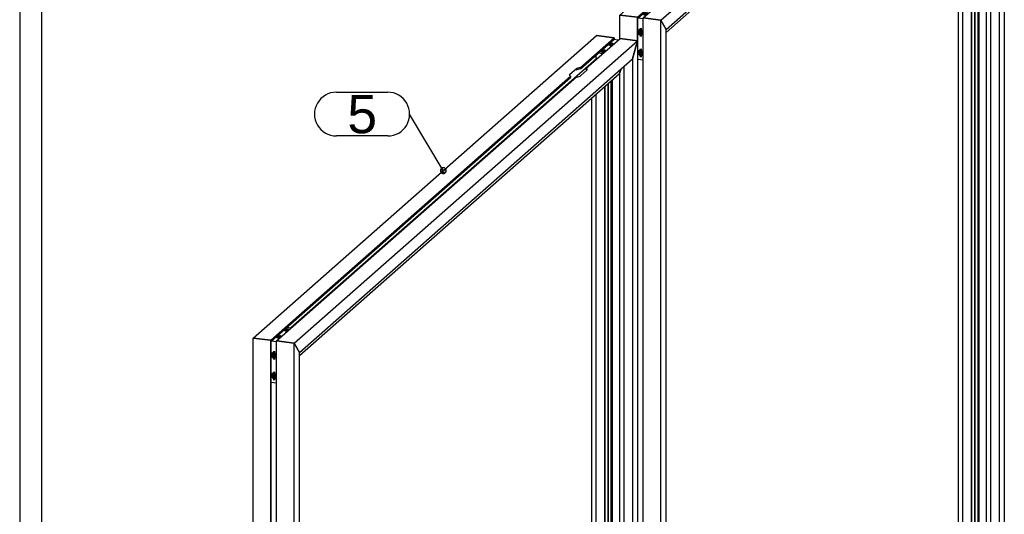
# Model space of a CAD drawing. Header units: millimetres. Extents: x 4464 to 5058, y 2900 to 3320.
# Tile 34 of 110: x 4469 to 4559, y 3221 to 3266. Entities that reach past the tile are written whole.
import ezdxf
from ezdxf.enums import TextEntityAlignment as Align

# ---------------------------------------------------------------- set-up
doc = ezdxf.new("R2010")
doc.units = ezdxf.units.MM
doc.linetypes.add('STRICHPUNKT2', pattern=[18.5, 10, -4, 0.5, -4])
doc.layers.get('0').update_dxf_attribs({"linetype": 'CONTINUOUS'})
for name, color, linetype in [('DIM49', 4, 'CONTINUOUS'), ('LE_RED', 1, 'CONTINUOUS'), ('TXT_ALL', 7, 'CONTINUOUS')]:
    doc.layers.add(name, color=color, linetype=linetype)
doc.layers.add('LE_ALL', color=7, linetype='CONTINUOUS', lineweight=50)
doc.styles.add('ARIAL', font='arial.ttf')

# ---------------------------------------------------------------- blocks, each defined once
blk = doc.blocks.new('DINA2_00002', base_point=(4470.986, 2907.141))
for p, q in [((4468.986, 3315.141), (4468.986, 2905.141)), ((4470.986, 3313.141), (4470.986, 2907.141))]:
    blk.add_line(p, q)
blk = doc.blocks.new('_ZBL0080_00001')
blk.add_blockref('DINA2_00002', (4470.986, 2907.141))
blk = doc.blocks.new('SHAPE_06227', base_point=(4507.652, 3251.966))
at = {"layer": 'DIM49', "color": 3}
for p, q in [((4497.892, 3259.128), (4502.58, 3259.128)), ((4507.652, 3251.966), (4504.58, 3257.128)), ((4502.58, 3255.128), (4497.892, 3255.128)), ((4507.911, 3252.003), (4507.394, 3252.003)), ((4507.856, 3251.803), (4507.448, 3251.803)), ((4507.763, 3252.203), (4507.542, 3252.203))]:
    blk.add_line(p, q, dxfattribs=at)
blk.add_lwpolyline([(4507.841, 3251.782), (4507.882, 3251.837), (4507.907, 3251.901), (4507.915, 3251.969), (4507.906, 3252.037), (4507.878, 3252.101), (4507.836, 3252.155), (4507.781, 3252.196), (4507.717, 3252.221), (4507.649, 3252.229), (4507.581, 3252.219), (4507.518, 3252.192), (4507.464, 3252.15), (4507.422, 3252.095), (4507.397, 3252.031), (4507.389, 3251.962), (4507.399, 3251.894), (4507.426, 3251.831), (4507.469, 3251.777), (4507.524, 3251.736), (4507.587, 3251.711), (4507.656, 3251.703), (4507.724, 3251.713), (4507.787, 3251.74)], close=True, dxfattribs=at)
for centre, start_param, end_param in [((4497.892, 3257.128), 1.570796, 4.712389), ((4502.58, 3257.128), 4.712389, 7.853982)]:
    blk.add_ellipse(centre, major_axis=(2, 0), ratio=1, start_param=start_param, end_param=end_param, dxfattribs=at)
at = {"layer": 'TXT_ALL', "style": 'ARIAL'}
blk.add_text('5', height=3.5, dxfattribs=at).set_placement((4498.892, 3257.128), align=Align.MIDDLE_LEFT)
blk = doc.blocks.new('Privacyscherm 60-37_05753', base_point=(4467.076, 3142.584))
blk.add_blockref('SHAPE_06227', (4507.652, 3251.966))
blk = doc.blocks.new('1017-1 Connector 90 M8 VERT_05757', base_point=(4523.157, 3263.563))
for p, q in [((4523.612, 3263.889), (4523.207, 3263.94)), ((4521.59, 3262.514), (4521.59, 3262.215)), ((4522.198, 3262.642), (4521.793, 3262.693)), ((4521.699, 3262.202), (4521.59, 3262.215))]:
    blk.add_line(p, q)
at = {"layer": 'LE_RED'}
for centre, start_param, end_param in [((4523.001, 3263.491), 1.209429, 3.141593), ((4523.001, 3263.491), 3.141593, 4.948428), ((4523.001, 3263.491), 0.946407, 1.209429), ((4522.294, 3262.867), 1.209429, 3.141593), ((4522.294, 3262.867), 3.141593, 4.948428), ((4522.294, 3262.867), 0.946407, 1.209429)]:
    blk.add_ellipse(centre, major_axis=(0.267, 0), ratio=0.333333, start_param=start_param, end_param=end_param, dxfattribs=at)
blk = doc.blocks.new('_05759', base_point=(4522.294, 3262.993))
at = {"layer": 'LE_ALL', "color": 1, "linetype": 'STRICHPUNKT2'}
for p, q in [((4523.001, 3263.491), (4522.736, 3263.524)), ((4523.001, 3263.491), (4522.859, 3263.366)), ((4523.001, 3263.616), (4523.001, 3263.443)), ((4523.001, 3263.491), (4523.142, 3263.615)), ((4523.001, 3263.491), (4523.141, 3263.473)), ((4522.294, 3262.867), (4522.028, 3262.9)), ((4522.294, 3262.867), (4522.152, 3262.742)), ((4522.294, 3262.993), (4522.294, 3262.82)), ((4522.294, 3262.867), (4522.435, 3262.992)), ((4522.294, 3262.867), (4522.434, 3262.849))]:
    blk.add_line(p, q, dxfattribs=at)
blk = doc.blocks.new('_05758')
blk.add_blockref('_05759', (4522.294, 3262.993))
blk = doc.blocks.new('DIN 13-M8_05761', base_point=(4522.374, 3262.796))
for centre, start_param, end_param in [((4523.001, 3263.491), 0.486259, 3.141593), ((4523.001, 3263.491), 3.141593, 5.074192), ((4522.294, 3262.867), 0.486259, 3.141593), ((4522.294, 3262.867), 3.141593, 5.074192)]:
    blk.add_ellipse(centre, major_axis=(0.227, 0), ratio=0.333333, start_param=start_param, end_param=end_param)
at = {"layer": 'LE_RED'}
for centre, start_param, end_param in [((4523.001, 3263.491), 1.209429, 3.141593), ((4523.001, 3263.491), 3.141593, 4.948428), ((4523.001, 3263.491), 0.946407, 1.209429), ((4522.294, 3262.867), 1.209429, 3.141593), ((4522.294, 3262.867), 3.141593, 4.948428), ((4522.294, 3262.867), 0.946407, 1.209429)]:
    blk.add_ellipse(centre, major_axis=(0.267, 0), ratio=0.333333, start_param=start_param, end_param=end_param, dxfattribs=at)
blk = doc.blocks.new('DIN 13-M8_05760')
blk.add_blockref('DIN 13-M8_05761', (4522.374, 3262.796))
blk = doc.blocks.new('1017-1 Connector 90 M8 VERT_05756')
for name, p in [('1017-1 Connector 90 M8 VERT_05757', (4523.157, 3263.563)), ('DIN 13-M8_05760', (0, 0)), ('_05758', (0, 0))]:
    blk.add_blockref(name, p)
blk = doc.blocks.new('Stelschroef met punt (ISO 4027 - DIN 914)-M8x10_05763', base_point=(4522.857, 3263.509))
for p, q in [((4522.976, 3263.446), (4522.976, 3263.541)), ((4523.12, 3263.466), (4523.12, 3263.523))]:
    blk.add_line(p, q)
blk.add_lwpolyline([(4522.857, 3263.509), (4522.881, 3263.458), (4523.026, 3263.44), (4523.143, 3263.475), (4523.12, 3263.523), (4522.976, 3263.541)], close=True)
at = {"layer": 'LE_RED'}
for start_param, end_param in [(0.946407, 3.141593), (3.141593, 5.074192)]:
    blk.add_ellipse((4523.001, 3263.491), major_axis=(0.227, 0), ratio=0.333333, start_param=start_param, end_param=end_param, dxfattribs=at)
blk = doc.blocks.new('GEWINDE_05765', base_point=(4522.774, 3263.491))
at = {"layer": 'LE_RED'}
for start_param, end_param in [(2.780226, 3.141593), (3.141593, 5.074192), (0.946407, 2.780226)]:
    blk.add_ellipse((4523.001, 3263.491), major_axis=(0.227, 0), ratio=0.333333, start_param=start_param, end_param=end_param, dxfattribs=at)
blk = doc.blocks.new('GEWINDE_05764')
blk.add_blockref('GEWINDE_05765', (4522.774, 3263.491))
blk = doc.blocks.new('Stelschroef met punt (ISO 4027 - DIN 914)-M8x10_05762')
for name, p in [('Stelschroef met punt (ISO 4027 - DIN 914)-M8x10_05763', (4522.857, 3263.509)), ('GEWINDE_05764', (0, 0))]:
    blk.add_blockref(name, p)
blk = doc.blocks.new('Stelschroef met punt (ISO 4027 - DIN 914)-M8x10_05767', base_point=(4522.15, 3262.885))
for p, q in [((4522.269, 3262.823), (4522.269, 3262.918)), ((4522.413, 3262.842), (4522.413, 3262.9))]:
    blk.add_line(p, q)
blk.add_lwpolyline([(4522.15, 3262.885), (4522.174, 3262.835), (4522.318, 3262.816), (4522.436, 3262.852), (4522.413, 3262.9), (4522.269, 3262.918)], close=True)
at = {"layer": 'LE_RED'}
for start_param, end_param in [(0.946407, 3.141593), (3.141593, 5.074192)]:
    blk.add_ellipse((4522.294, 3262.867), major_axis=(0.227, 0), ratio=0.333333, start_param=start_param, end_param=end_param, dxfattribs=at)
blk = doc.blocks.new('GEWINDE_05769', base_point=(4522.067, 3262.867))
at = {"layer": 'LE_RED'}
for start_param, end_param in [(2.780226, 3.141593), (3.141593, 5.074192), (0.946407, 2.780226)]:
    blk.add_ellipse((4522.294, 3262.867), major_axis=(0.227, 0), ratio=0.333333, start_param=start_param, end_param=end_param, dxfattribs=at)
blk = doc.blocks.new('GEWINDE_05768')
blk.add_blockref('GEWINDE_05769', (4522.067, 3262.867))
blk = doc.blocks.new('Stelschroef met punt (ISO 4027 - DIN 914)-M8x10_05766')
for name, p in [('Stelschroef met punt (ISO 4027 - DIN 914)-M8x10_05767', (4522.15, 3262.885)), ('GEWINDE_05768', (0, 0))]:
    blk.add_blockref(name, p)
blk = doc.blocks.new('Hoeklijn + montage_05755')
for name in ['1017-1 Connector 90 M8 VERT_05756', 'Stelschroef met punt (ISO 4027 - DIN 914)-M8x10_05762', 'Stelschroef met punt (ISO 4027 - DIN 914)-M8x10_05766']:
    blk.add_blockref(name, (0, 0))
blk = doc.blocks.new('1017-1 Connector 90 M8 VERT_05787', base_point=(4492.283, 3235.32))
for p, q in [((4493.772, 3237.572), (4493.367, 3237.623)), ((4492.436, 3236.315), (4491.953, 3236.376)), ((4492.436, 3232.544), (4491.953, 3232.605))]:
    blk.add_line(p, q)
at = {"layer": 'LE_RED'}
for centre, major_axis, ratio, start_param, end_param in [((4493.396, 3237.382), (0.267, 0), 0.333333, 0.946407, 3.141593), ((4493.396, 3237.382), (0.267, 0), 0.333333, 3.141593, 4.948428), ((4492.689, 3236.759), (0.267, 0), 0.333333, 0.946407, 3.141593), ((4492.689, 3236.759), (0.267, 0), 0.333333, 3.141593, 4.948428), ((4492.218, 3235.086), (0.176, -0.2), 0.881917, 3.141593, 6.283185), ((4492.218, 3235.086), (0.176, -0.2), 0.881917, 2.356195, 3.141593), ((4492.218, 3235.086), (0.176, -0.2), 0.881917, 2.093172, 2.356195), ((4492.218, 3235.086), (0.176, -0.2), 0.881917, 6.283185, 6.56017), ((4492.218, 3233.2), (0.176, -0.2), 0.881917, 3.141593, 6.283185), ((4492.218, 3233.2), (0.176, -0.2), 0.881917, 2.356195, 3.141593), ((4492.218, 3233.2), (0.176, -0.2), 0.881917, 2.093172, 2.356195), ((4492.218, 3233.2), (0.176, -0.2), 0.881917, 0, 0.276984)]:
    blk.add_ellipse(centre, major_axis=major_axis, ratio=ratio, start_param=start_param, end_param=end_param, dxfattribs=at)
blk = doc.blocks.new('DIN 13-M8_05789', base_point=(4493.477, 3237.312))
for centre, start_param, end_param in [((4493.396, 3237.382), 0.486259, 3.141593), ((4493.396, 3237.382), 3.141593, 5.074192), ((4492.689, 3236.759), 0.486259, 3.141593), ((4492.689, 3236.759), 3.141593, 5.074192)]:
    blk.add_ellipse(centre, major_axis=(0.227, 0), ratio=0.333333, start_param=start_param, end_param=end_param)
at = {"layer": 'LE_RED'}
for centre, start_param, end_param in [((4493.396, 3237.382), 0.946407, 3.141593), ((4493.396, 3237.382), 3.141593, 4.948428), ((4492.689, 3236.759), 0.946407, 3.141593), ((4492.689, 3236.759), 3.141593, 4.948428)]:
    blk.add_ellipse(centre, major_axis=(0.267, 0), ratio=0.333333, start_param=start_param, end_param=end_param, dxfattribs=at)
blk = doc.blocks.new('DIN 13-M8_05788')
blk.add_blockref('DIN 13-M8_05789', (4493.477, 3237.312))
blk = doc.blocks.new('_05791', base_point=(4492.689, 3236.884))
at = {"layer": 'LE_ALL', "color": 1, "linetype": 'STRICHPUNKT2'}
for p, q in [((4493.396, 3237.382), (4493.131, 3237.416)), ((4493.396, 3237.382), (4493.255, 3237.257)), ((4493.396, 3237.508), (4493.396, 3237.335)), ((4493.396, 3237.382), (4493.538, 3237.507)), ((4493.396, 3237.382), (4493.537, 3237.365)), ((4492.689, 3236.759), (4492.424, 3236.792)), ((4492.689, 3236.759), (4492.548, 3236.634)), ((4492.689, 3236.884), (4492.689, 3236.711)), ((4492.689, 3236.759), (4492.831, 3236.883)), ((4492.689, 3236.759), (4492.83, 3236.741)), ((4492.218, 3235.086), (4492.218, 3235.463)), ((4492.218, 3235.086), (4491.953, 3235.119)), ((4492.171, 3235.044), (4492.309, 3235.166)), ((4492.218, 3235.086), (4492.218, 3234.709)), ((4492.218, 3235.086), (4492.436, 3235.058)), ((4492.218, 3233.2), (4491.953, 3233.234)), ((4492.171, 3233.159), (4492.309, 3233.281)), ((4492.218, 3233.2), (4492.218, 3233.577)), ((4492.218, 3233.2), (4492.218, 3232.823)), ((4492.218, 3233.2), (4492.436, 3233.173))]:
    blk.add_line(p, q, dxfattribs=at)
blk = doc.blocks.new('_05790')
blk.add_blockref('_05791', (4492.689, 3236.884))
blk = doc.blocks.new('DIN 13-M8_05793', base_point=(4492.068, 3235.256))
for centre, start_param, end_param in [((4492.218, 3235.086), 3.141593, 6.283185), ((4492.218, 3235.086), 6.283185, 9.424778), ((4492.218, 3233.2), 3.141593, 6.283185), ((4492.218, 3233.2), 6.283185, 9.424778)]:
    blk.add_ellipse(centre, major_axis=(0.15, -0.17), ratio=0.881917, start_param=start_param, end_param=end_param)
at = {"layer": 'LE_RED'}
for centre, start_param, end_param in [((4492.218, 3235.086), 3.141593, 6.283185), ((4492.218, 3235.086), 2.356195, 3.141593), ((4492.218, 3235.086), 2.093172, 2.356195), ((4492.218, 3235.086), 6.283185, 6.56017), ((4492.218, 3233.2), 3.141593, 6.283185), ((4492.218, 3233.2), 2.356195, 3.141593), ((4492.218, 3233.2), 2.093172, 2.356195), ((4492.218, 3233.2), 0, 0.276984)]:
    blk.add_ellipse(centre, major_axis=(0.176, -0.2), ratio=0.881917, start_param=start_param, end_param=end_param, dxfattribs=at)
blk = doc.blocks.new('DIN 13-M8_05792')
blk.add_blockref('DIN 13-M8_05793', (4492.068, 3235.256))
blk = doc.blocks.new('1017-1 Connector 90 M8 VERT_05786')
for name, p in [('1017-1 Connector 90 M8 VERT_05787', (4492.283, 3235.32)), ('_05790', (0, 0)), ('DIN 13-M8_05788', (0, 0)), ('DIN 13-M8_05792', (0, 0))]:
    blk.add_blockref(name, p)
blk = doc.blocks.new('Stelschroef met punt (ISO 4027 - DIN 914)-M8x10_05795', base_point=(4492.362, 3235.068))
for p, q in [((4492.192, 3235.208), (4492.074, 3235.104)), ((4492.264, 3235.073), (4492.146, 3234.969)), ((4492.192, 3235.208), (4492.264, 3235.073)), ((4492.264, 3235.073), (4492.358, 3235.061))]:
    blk.add_line(p, q)
blk.add_lwpolyline([(4492.362, 3235.068), (4492.29, 3235.202), (4492.146, 3235.221), (4492.074, 3235.104), (4492.146, 3234.969), (4492.29, 3234.951)], close=True)
at = {"layer": 'LE_RED'}
for start_param, end_param in [(3.141593, 3.926991), (3.926991, 6.283185), (2.093172, 3.141593), (0, 0.522376)]:
    blk.add_ellipse((4492.218, 3235.086), major_axis=(0.15, -0.17), ratio=0.881917, start_param=start_param, end_param=end_param, dxfattribs=at)
blk = doc.blocks.new('GEWINDE_05797', base_point=(4492.006, 3235.113))
at = {"layer": 'LE_RED'}
for start_param, end_param in [(3.141593, 3.926991), (3.926991, 6.283185), (2.093172, 3.141593), (0, 0.522376)]:
    blk.add_ellipse((4492.218, 3235.086), major_axis=(0.15, -0.17), ratio=0.881917, start_param=start_param, end_param=end_param, dxfattribs=at)
blk = doc.blocks.new('GEWINDE_05796')
blk.add_blockref('GEWINDE_05797', (4492.006, 3235.113))
blk = doc.blocks.new('Stelschroef met punt (ISO 4027 - DIN 914)-M8x10_05794')
for name, p in [('Stelschroef met punt (ISO 4027 - DIN 914)-M8x10_05795', (4492.362, 3235.068)), ('GEWINDE_05796', (0, 0))]:
    blk.add_blockref(name, p)
blk = doc.blocks.new('Stelschroef met punt (ISO 4027 - DIN 914)-M8x10_05799', base_point=(4492.362, 3233.182))
for p, q in [((4492.192, 3233.322), (4492.074, 3233.218)), ((4492.264, 3233.187), (4492.146, 3233.084)), ((4492.192, 3233.322), (4492.264, 3233.187)), ((4492.264, 3233.187), (4492.358, 3233.176))]:
    blk.add_line(p, q)
blk.add_lwpolyline([(4492.362, 3233.182), (4492.29, 3233.317), (4492.146, 3233.335), (4492.074, 3233.218), (4492.146, 3233.084), (4492.29, 3233.065)], close=True)
at = {"layer": 'LE_RED'}
for start_param, end_param in [(3.141593, 3.926991), (3.926991, 6.283185), (2.093172, 3.141593), (0, 0.522376)]:
    blk.add_ellipse((4492.218, 3233.2), major_axis=(0.15, -0.17), ratio=0.881917, start_param=start_param, end_param=end_param, dxfattribs=at)
blk = doc.blocks.new('GEWINDE_05801', base_point=(4492.006, 3233.227))
at = {"layer": 'LE_RED'}
for start_param, end_param in [(3.141593, 3.926991), (3.926991, 6.283185), (2.093172, 3.141593), (0, 0.522376)]:
    blk.add_ellipse((4492.218, 3233.2), major_axis=(0.15, -0.17), ratio=0.881917, start_param=start_param, end_param=end_param, dxfattribs=at)
blk = doc.blocks.new('GEWINDE_05800')
blk.add_blockref('GEWINDE_05801', (4492.006, 3233.227))
blk = doc.blocks.new('Stelschroef met punt (ISO 4027 - DIN 914)-M8x10_05798')
for name, p in [('Stelschroef met punt (ISO 4027 - DIN 914)-M8x10_05799', (4492.362, 3233.182)), ('GEWINDE_05800', (0, 0))]:
    blk.add_blockref(name, p)
blk = doc.blocks.new('Stelschroef met punt (ISO 4027 - DIN 914)-M8x10_05803', base_point=(4493.539, 3237.367))
for p, q in [((4493.372, 3237.338), (4493.372, 3237.433)), ((4493.516, 3237.357), (4493.516, 3237.415))]:
    blk.add_line(p, q)
blk.add_lwpolyline([(4493.539, 3237.367), (4493.516, 3237.415), (4493.372, 3237.433), (4493.252, 3237.4), (4493.277, 3237.35), (4493.421, 3237.332)], close=True)
at = {"layer": 'LE_RED'}
for start_param, end_param in [(2.780226, 3.141593), (3.141593, 5.074192), (0.946407, 2.780226)]:
    blk.add_ellipse((4493.396, 3237.382), major_axis=(0.227, 0), ratio=0.333333, start_param=start_param, end_param=end_param, dxfattribs=at)
blk = doc.blocks.new('GEWINDE_05805', base_point=(4493.17, 3237.382))
at = {"layer": 'LE_RED'}
for start_param, end_param in [(2.780226, 3.141593), (3.141593, 5.074192), (0.946407, 2.780226)]:
    blk.add_ellipse((4493.396, 3237.382), major_axis=(0.227, 0), ratio=0.333333, start_param=start_param, end_param=end_param, dxfattribs=at)
blk = doc.blocks.new('GEWINDE_05804')
blk.add_blockref('GEWINDE_05805', (4493.17, 3237.382))
blk = doc.blocks.new('Stelschroef met punt (ISO 4027 - DIN 914)-M8x10_05802')
for name, p in [('Stelschroef met punt (ISO 4027 - DIN 914)-M8x10_05803', (4493.539, 3237.367)), ('GEWINDE_05804', (0, 0))]:
    blk.add_blockref(name, p)
blk = doc.blocks.new('Stelschroef met punt (ISO 4027 - DIN 914)-M8x10_05807', base_point=(4492.832, 3236.743))
for p, q in [((4492.664, 3236.714), (4492.664, 3236.809)), ((4492.808, 3236.734), (4492.808, 3236.791))]:
    blk.add_line(p, q)
blk.add_lwpolyline([(4492.832, 3236.743), (4492.808, 3236.791), (4492.664, 3236.809), (4492.545, 3236.777), (4492.57, 3236.726), (4492.714, 3236.708)], close=True)
at = {"layer": 'LE_RED'}
for start_param, end_param in [(2.780226, 3.141593), (3.141593, 5.074192), (0.946407, 2.780226)]:
    blk.add_ellipse((4492.689, 3236.759), major_axis=(0.227, 0), ratio=0.333333, start_param=start_param, end_param=end_param, dxfattribs=at)
blk = doc.blocks.new('GEWINDE_05809', base_point=(4492.463, 3236.759))
at = {"layer": 'LE_RED'}
for start_param, end_param in [(2.780226, 3.141593), (3.141593, 5.074192), (0.946407, 2.780226)]:
    blk.add_ellipse((4492.689, 3236.759), major_axis=(0.227, 0), ratio=0.333333, start_param=start_param, end_param=end_param, dxfattribs=at)
blk = doc.blocks.new('GEWINDE_05808')
blk.add_blockref('GEWINDE_05809', (4492.463, 3236.759))
blk = doc.blocks.new('Stelschroef met punt (ISO 4027 - DIN 914)-M8x10_05806')
for name, p in [('Stelschroef met punt (ISO 4027 - DIN 914)-M8x10_05807', (4492.832, 3236.743)), ('GEWINDE_05808', (0, 0))]:
    blk.add_blockref(name, p)
blk = doc.blocks.new('Hoeklijn + montage_05785')
for name in ['1017-1 Connector 90 M8 VERT_05786', 'Stelschroef met punt (ISO 4027 - DIN 914)-M8x10_05802', 'Stelschroef met punt (ISO 4027 - DIN 914)-M8x10_05806', 'Stelschroef met punt (ISO 4027 - DIN 914)-M8x10_05794', 'Stelschroef met punt (ISO 4027 - DIN 914)-M8x10_05798']:
    blk.add_blockref(name, (0, 0))
blk = doc.blocks.new('Montage_05754')
for name in ['Hoeklijn + montage_05755', 'Hoeklijn + montage_05785']:
    blk.add_blockref(name, (0, 0))
blk = doc.blocks.new('Gelaagd glas 4.4.1_ matte folie_05812', base_point=(4522.743, 3177.404))
blk.add_line((4522.743, 3177.404), (4522.743, 3259.963))
blk = doc.blocks.new('Gelaagd glas 4.4.1_ matte folie_05811')
blk.add_blockref('Gelaagd glas 4.4.1_ matte folie_05812', (4522.743, 3177.404))
blk = doc.blocks.new('Glas_05810')
blk.add_blockref('Gelaagd glas 4.4.1_ matte folie_05811', (0, 0))
blk = doc.blocks.new('PV-SCHERM PROFIEL 60X37_05817', base_point=(4492.436, 3236.394))
for p, q in [((4490.3, 3236.663), (4521.648, 3264.309)), ((4523.254, 3264.107), (4521.648, 3264.309)), ((4494.042, 3236.191), (4525.39, 3263.838)), ((4520.161, 3261.379), (4523.254, 3264.107)), ((4520.691, 3261.313), (4523.784, 3264.04)), ((4525.39, 3263.838), (4523.784, 3264.04)), ((4493.694, 3237.582), (4521.621, 3262.211)), ((4494.513, 3235.067), (4523.738, 3260.841)), ((4519.202, 3260.769), (4519.768, 3261.268)), ((4519.202, 3260.643), (4519.202, 3260.769)), ((4519.768, 3261.142), (4519.768, 3261.268)), ((4520.161, 3261.254), (4520.161, 3261.379)), ((4520.765, 3261.142), (4520.2, 3260.643)), ((4523.738, 3260.841), (4523.844, 3261.218)), ((4491.953, 3236.376), (4519.276, 3260.473)), ((4492.436, 3236.394), (4519.806, 3260.532)), ((4490.3, 3236.663), (4491.906, 3236.46)), ((4491.906, 3236.46), (4491.953, 3236.376)), ((4492.436, 3236.394), (4494.042, 3236.191))]:
    blk.add_line(p, q)
for points in [[(4494.042, 3236.191), (4494.513, 3235.35), (4524.919, 3262.165), (4525.39, 3263.838)], [(4520.161, 3261.254), (4523.207, 3263.94), (4523.254, 3264.107)], [(4520.691, 3261.313), (4520.691, 3261.187)], [(4491.906, 3236.46), (4519.276, 3260.599), (4519.276, 3260.473)]]:
    blk.add_lwpolyline(points)
for centre, start_param, end_param in [((4519.701, 3260.706), 2.780226, 3.141593), ((4519.701, 3260.706), 3.141593, 3.790947), ((4520.266, 3261.205), 1.769505, 2.780226), ((4520.266, 3261.079), 1.769505, 2.780226), ((4519.701, 3260.706), 4.911097, 5.921818), ((4520.266, 3261.205), 0, 0.649354), ((4520.266, 3261.079), 0.361367, 0.649354), ((4520.266, 3261.205), 5.921818, 6.283185)]:
    blk.add_ellipse(centre, major_axis=(0.533, 0), ratio=0.333333, start_param=start_param, end_param=end_param)
blk = doc.blocks.new('PV-SCHERM PROFIEL 60X37_05816')
blk.add_blockref('PV-SCHERM PROFIEL 60X37_05817', (4492.436, 3236.394))
blk = doc.blocks.new('PV-SCHERM PROFIEL 60X37_05819', base_point=(4492.436, 3148.398))
for p, q in [((4490.3, 3148.667), (4490.3, 3236.663)), ((4491.953, 3236.376), (4491.906, 3236.46)), ((4491.953, 3165.4), (4491.953, 3236.376)), ((4492.436, 3165.292), (4492.436, 3236.394)), ((4494.042, 3236.191), (4492.436, 3236.394)), ((4494.042, 3148.196), (4494.042, 3236.191)), ((4491.953, 3165.4), (4491.906, 3165.359)), ((4491.931, 3163.057), (4491.931, 3165.381)), ((4491.719, 3165.004), (4491.672, 3164.962)), ((4492.67, 3164.836), (4492.67, 3163.328)), ((4491.906, 3162.998), (4491.953, 3163.04)), ((4491.953, 3148.632), (4491.953, 3163.04)), ((4492.483, 3162.973), (4492.436, 3162.931)), ((4492.436, 3148.398), (4492.436, 3162.931)), ((4491.906, 3148.465), (4491.953, 3148.632))]:
    blk.add_line(p, q)
for points in [[(4491.906, 3165.359), (4491.906, 3236.46), (4490.3, 3236.663)], [(4492.436, 3148.398), (4494.042, 3148.196), (4494.513, 3149.869), (4494.513, 3235.35), (4494.042, 3236.191)], [(4491.719, 3163.495), (4491.672, 3163.454), (4491.672, 3164.962)], [(4490.3, 3148.667), (4491.906, 3148.465), (4491.906, 3162.998)]]:
    blk.add_lwpolyline(points)
for centre, start_param, end_param in [((4492.171, 3164.899), 3.141593, 3.926991), ((4492.218, 3164.941), 3.208458, 3.926991), ((4492.171, 3164.899), 2.91627, 3.141593), ((4492.171, 3164.899), 0.785398, 1.796119), ((4492.171, 3163.391), 3.926991, 4.937712), ((4492.218, 3163.432), 3.926991, 4.937712), ((4492.171, 3163.391), 6.057862, 6.283185), ((4492.218, 3163.432), 6.057862, 6.21632), ((4492.171, 3163.391), 6.283185, 7.068583)]:
    blk.add_ellipse(centre, major_axis=(0.353, -0.4), ratio=0.881917, start_param=start_param, end_param=end_param)
blk = doc.blocks.new('PV-SCHERM PROFIEL 60X37_05818')
blk.add_blockref('PV-SCHERM PROFIEL 60X37_05819', (4492.436, 3148.398))
blk = doc.blocks.new('PV-SCHERM PROFIEL 60X37_05821', base_point=(4522.959, 3177.595))
for p, q in [((4523.254, 3264.107), (4523.254, 3263.934)), ((4523.784, 3264.04), (4525.39, 3263.838)), ((4525.39, 3263.838), (4525.39, 3175.842)), ((4523.844, 3261.218), (4523.738, 3260.841)), ((4523.738, 3260.841), (4523.738, 3177.497)), ((4524.139, 3261.478), (4524.139, 3176.782)), ((4522.959, 3260.154), (4522.959, 3177.595)), ((4523.053, 3260.237), (4523.053, 3177.584)), ((4521.177, 3258.583), (4521.177, 3177.375))]:
    blk.add_line(p, q)
for points in [[(4521.648, 3264.309), (4523.254, 3264.107), (4523.207, 3263.94)], [(4525.39, 3263.838), (4524.919, 3262.165), (4524.919, 3176.684)], [(4522.959, 3177.595), (4523.053, 3177.584), (4523.738, 3177.497), (4524.139, 3176.782), (4524.919, 3176.684), (4525.39, 3175.842)]]:
    blk.add_lwpolyline(points)
blk = doc.blocks.new('PV-SCHERM PROFIEL 60X37_05820')
blk.add_blockref('PV-SCHERM PROFIEL 60X37_05821', (4522.959, 3177.595))
blk = doc.blocks.new('GLASLAT T.B.V. PV-SCHERM_05826', base_point=(4522.398, 3177.1))
for p, q in [((4522.705, 3177.371), (4522.705, 3259.93)), ((4521.618, 3177.752), (4521.618, 3258.972)), ((4522.398, 3177.1), (4522.398, 3259.659)), ((4522.426, 3177.125), (4522.426, 3259.684))]:
    blk.add_line(p, q)
blk = doc.blocks.new('GLASLAT T.B.V. PV-SCHERM_05825')
blk.add_blockref('GLASLAT T.B.V. PV-SCHERM_05826', (4522.398, 3177.1))
blk = doc.blocks.new('Glaslatten_05822')
blk.add_blockref('GLASLAT T.B.V. PV-SCHERM_05825', (0, 0))
blk = doc.blocks.new('Profielen_05813')
for name in ['PV-SCHERM PROFIEL 60X37_05816', 'PV-SCHERM PROFIEL 60X37_05820', 'Glaslatten_05822', 'PV-SCHERM PROFIEL 60X37_05818']:
    blk.add_blockref(name, (0, 0))
blk = doc.blocks.new('Privacyscherm 60-37_05752')
for name, p in [('Profielen_05813', (0, 0)), ('Montage_05754', (0, 0)), ('Glas_05810', (0, 0)), ('Privacyscherm 60-37_05753', (4467.076, 3142.584))]:
    blk.add_blockref(name, p)
blk = doc.blocks.new('1017-1 Connector 90 M8 VERT_05862', base_point=(4525.752, 3264.838))
for p, q in [((4527.242, 3267.09), (4526.837, 3267.141)), ((4525.906, 3265.833), (4525.423, 3265.894)), ((4525.906, 3262.062), (4525.423, 3262.123))]:
    blk.add_line(p, q)
at = {"layer": 'LE_RED'}
for centre, major_axis, ratio, start_param, end_param in [((4526.866, 3266.9), (0.267, 0), 0.333333, 0.946407, 3.141593), ((4526.159, 3266.276), (0.267, 0), 0.333333, 0.946407, 3.141593), ((4526.159, 3266.276), (0.267, 0), 0.333333, 3.141593, 4.948428), ((4526.866, 3266.9), (0.267, 0), 0.333333, 3.141593, 4.948428), ((4525.688, 3264.603), (0.176, -0.2), 0.881917, 3.141593, 6.283185), ((4525.688, 3264.603), (0.176, -0.2), 0.881917, 2.356195, 3.141593), ((4525.688, 3264.603), (0.176, -0.2), 0.881917, 2.093172, 2.356195), ((4525.688, 3264.603), (0.176, -0.2), 0.881917, 0, 0.276984), ((4525.688, 3262.718), (0.176, -0.2), 0.881917, 3.141593, 6.283185), ((4525.688, 3262.718), (0.176, -0.2), 0.881917, 2.356195, 3.141593), ((4525.688, 3262.718), (0.176, -0.2), 0.881917, 2.093172, 2.356195), ((4525.688, 3262.718), (0.176, -0.2), 0.881917, 6.283185, 6.56017)]:
    blk.add_ellipse(centre, major_axis=major_axis, ratio=ratio, start_param=start_param, end_param=end_param, dxfattribs=at)
blk = doc.blocks.new('DIN 13-M8_05864', base_point=(4526.239, 3266.205))
for centre, start_param, end_param in [((4526.866, 3266.9), 0.486259, 3.141593), ((4526.159, 3266.276), 0.486259, 3.141593), ((4526.159, 3266.276), 3.141593, 5.074192), ((4526.866, 3266.9), 3.141593, 5.074192)]:
    blk.add_ellipse(centre, major_axis=(0.227, 0), ratio=0.333333, start_param=start_param, end_param=end_param)
at = {"layer": 'LE_RED'}
for centre, start_param, end_param in [((4526.866, 3266.9), 0.946407, 3.141593), ((4526.159, 3266.276), 0.946407, 3.141593), ((4526.159, 3266.276), 3.141593, 4.948428), ((4526.866, 3266.9), 3.141593, 4.948428)]:
    blk.add_ellipse(centre, major_axis=(0.267, 0), ratio=0.333333, start_param=start_param, end_param=end_param, dxfattribs=at)
blk = doc.blocks.new('DIN 13-M8_05863')
blk.add_blockref('DIN 13-M8_05864', (4526.239, 3266.205))
blk = doc.blocks.new('_05866', base_point=(4526.159, 3266.402))
at = {"layer": 'LE_ALL', "color": 1, "linetype": 'STRICHPUNKT2'}
for p, q in [((4526.866, 3266.9), (4526.601, 3266.933)), ((4526.866, 3267.025), (4526.866, 3266.852)), ((4526.866, 3266.9), (4527.008, 3267.024)), ((4526.159, 3266.276), (4525.894, 3266.31)), ((4526.159, 3266.276), (4526.018, 3266.151)), ((4526.159, 3266.402), (4526.159, 3266.229)), ((4526.159, 3266.276), (4526.3, 3266.401)), ((4526.159, 3266.276), (4526.299, 3266.258)), ((4526.866, 3266.9), (4526.725, 3266.775)), ((4526.866, 3266.9), (4527.006, 3266.882)), ((4525.688, 3264.603), (4525.423, 3264.637)), ((4525.641, 3264.562), (4525.779, 3264.684)), ((4525.688, 3264.603), (4525.688, 3264.98)), ((4525.688, 3264.603), (4525.688, 3264.226)), ((4525.688, 3264.603), (4525.906, 3264.576)), ((4525.688, 3262.718), (4525.423, 3262.751)), ((4525.641, 3262.676), (4525.779, 3262.798)), ((4525.688, 3262.718), (4525.688, 3263.095)), ((4525.688, 3262.718), (4525.688, 3262.341)), ((4525.688, 3262.718), (4525.906, 3262.69))]:
    blk.add_line(p, q, dxfattribs=at)
blk = doc.blocks.new('_05865')
blk.add_blockref('_05866', (4526.159, 3266.402))
blk = doc.blocks.new('DIN 13-M8_05868', base_point=(4525.538, 3264.773))
for centre, start_param, end_param in [((4525.688, 3264.603), 3.141593, 6.283185), ((4525.688, 3264.603), 6.283185, 9.424778), ((4525.688, 3262.718), 3.141593, 6.283185), ((4525.688, 3262.718), 6.283185, 9.424778)]:
    blk.add_ellipse(centre, major_axis=(0.15, -0.17), ratio=0.881917, start_param=start_param, end_param=end_param)
at = {"layer": 'LE_RED'}
for centre, start_param, end_param in [((4525.688, 3264.603), 3.141593, 6.283185), ((4525.688, 3264.603), 2.356195, 3.141593), ((4525.688, 3264.603), 2.093172, 2.356195), ((4525.688, 3264.603), 0, 0.276984), ((4525.688, 3262.718), 3.141593, 6.283185), ((4525.688, 3262.718), 2.356195, 3.141593), ((4525.688, 3262.718), 2.093172, 2.356195), ((4525.688, 3262.718), 6.283185, 6.56017)]:
    blk.add_ellipse(centre, major_axis=(0.176, -0.2), ratio=0.881917, start_param=start_param, end_param=end_param, dxfattribs=at)
blk = doc.blocks.new('DIN 13-M8_05867')
blk.add_blockref('DIN 13-M8_05868', (4525.538, 3264.773))
blk = doc.blocks.new('1017-1 Connector 90 M8 VERT_05861')
for name, p in [('1017-1 Connector 90 M8 VERT_05862', (4525.752, 3264.838)), ('_05865', (0, 0)), ('DIN 13-M8_05863', (0, 0)), ('DIN 13-M8_05867', (0, 0))]:
    blk.add_blockref(name, p)
blk = doc.blocks.new('Stelschroef met punt (ISO 4027 - DIN 914)-M8x10_05870', base_point=(4525.832, 3264.585))
for p, q in [((4525.661, 3264.725), (4525.544, 3264.621)), ((4525.733, 3264.591), (4525.616, 3264.487)), ((4525.661, 3264.725), (4525.733, 3264.591)), ((4525.733, 3264.591), (4525.828, 3264.579))]:
    blk.add_line(p, q)
blk.add_lwpolyline([(4525.832, 3264.585), (4525.76, 3264.72), (4525.616, 3264.738), (4525.544, 3264.621), (4525.616, 3264.487), (4525.76, 3264.469)], close=True)
at = {"layer": 'LE_RED'}
for start_param, end_param in [(3.141593, 3.926991), (3.926991, 6.283185), (2.093172, 3.141593), (0, 0.522376)]:
    blk.add_ellipse((4525.688, 3264.603), major_axis=(0.15, -0.17), ratio=0.881917, start_param=start_param, end_param=end_param, dxfattribs=at)
blk = doc.blocks.new('GEWINDE_05872', base_point=(4525.476, 3264.63))
at = {"layer": 'LE_RED'}
for start_param, end_param in [(3.141593, 3.926991), (3.926991, 6.283185), (2.093172, 3.141593), (0, 0.522376)]:
    blk.add_ellipse((4525.688, 3264.603), major_axis=(0.15, -0.17), ratio=0.881917, start_param=start_param, end_param=end_param, dxfattribs=at)
blk = doc.blocks.new('GEWINDE_05871')
blk.add_blockref('GEWINDE_05872', (4525.476, 3264.63))
blk = doc.blocks.new('Stelschroef met punt (ISO 4027 - DIN 914)-M8x10_05869')
for name, p in [('Stelschroef met punt (ISO 4027 - DIN 914)-M8x10_05870', (4525.832, 3264.585)), ('GEWINDE_05871', (0, 0))]:
    blk.add_blockref(name, p)
blk = doc.blocks.new('Stelschroef met punt (ISO 4027 - DIN 914)-M8x10_05874', base_point=(4525.832, 3262.7))
for p, q in [((4525.661, 3262.84), (4525.544, 3262.736)), ((4525.733, 3262.705), (4525.616, 3262.601)), ((4525.661, 3262.84), (4525.733, 3262.705)), ((4525.733, 3262.705), (4525.828, 3262.693))]:
    blk.add_line(p, q)
blk.add_lwpolyline([(4525.832, 3262.7), (4525.76, 3262.834), (4525.616, 3262.852), (4525.544, 3262.736), (4525.616, 3262.601), (4525.76, 3262.583)], close=True)
at = {"layer": 'LE_RED'}
for start_param, end_param in [(3.141593, 3.926991), (3.926991, 6.283185), (2.093172, 3.141593), (6.283185, 6.805561)]:
    blk.add_ellipse((4525.688, 3262.718), major_axis=(0.15, -0.17), ratio=0.881917, start_param=start_param, end_param=end_param, dxfattribs=at)
blk = doc.blocks.new('GEWINDE_05876', base_point=(4525.476, 3262.744))
at = {"layer": 'LE_RED'}
for start_param, end_param in [(3.141593, 3.926991), (3.926991, 6.283185), (2.093172, 3.141593), (6.283185, 6.805561)]:
    blk.add_ellipse((4525.688, 3262.718), major_axis=(0.15, -0.17), ratio=0.881917, start_param=start_param, end_param=end_param, dxfattribs=at)
blk = doc.blocks.new('GEWINDE_05875')
blk.add_blockref('GEWINDE_05876', (4525.476, 3262.744))
blk = doc.blocks.new('Stelschroef met punt (ISO 4027 - DIN 914)-M8x10_05873')
for name, p in [('Stelschroef met punt (ISO 4027 - DIN 914)-M8x10_05874', (4525.832, 3262.7)), ('GEWINDE_05875', (0, 0))]:
    blk.add_blockref(name, p)
blk = doc.blocks.new('Stelschroef met punt (ISO 4027 - DIN 914)-M8x10_05878', base_point=(4527.009, 3266.884))
for p, q in [((4526.841, 3266.855), (4526.841, 3266.95)), ((4526.985, 3266.875), (4526.985, 3266.932))]:
    blk.add_line(p, q)
blk.add_lwpolyline([(4527.009, 3266.884), (4526.985, 3266.932), (4526.841, 3266.95), (4526.722, 3266.918), (4526.747, 3266.867), (4526.891, 3266.849)], close=True)
at = {"layer": 'LE_RED'}
for start_param, end_param in [(2.780226, 3.141593), (0.946407, 2.780226), (3.141593, 5.074192)]:
    blk.add_ellipse((4526.866, 3266.9), major_axis=(0.227, 0), ratio=0.333333, start_param=start_param, end_param=end_param, dxfattribs=at)
blk = doc.blocks.new('GEWINDE_05880', base_point=(4526.639, 3266.9))
at = {"layer": 'LE_RED'}
for start_param, end_param in [(2.780226, 3.141593), (0.946407, 2.780226), (3.141593, 5.074192)]:
    blk.add_ellipse((4526.866, 3266.9), major_axis=(0.227, 0), ratio=0.333333, start_param=start_param, end_param=end_param, dxfattribs=at)
blk = doc.blocks.new('GEWINDE_05879')
blk.add_blockref('GEWINDE_05880', (4526.639, 3266.9))
blk = doc.blocks.new('Stelschroef met punt (ISO 4027 - DIN 914)-M8x10_05877')
for name, p in [('Stelschroef met punt (ISO 4027 - DIN 914)-M8x10_05878', (4527.009, 3266.884)), ('GEWINDE_05879', (0, 0))]:
    blk.add_blockref(name, p)
blk = doc.blocks.new('Stelschroef met punt (ISO 4027 - DIN 914)-M8x10_05882', base_point=(4526.302, 3266.261))
for p, q in [((4526.134, 3266.232), (4526.134, 3266.327)), ((4526.278, 3266.251), (4526.278, 3266.309))]:
    blk.add_line(p, q)
blk.add_lwpolyline([(4526.302, 3266.261), (4526.278, 3266.309), (4526.134, 3266.327), (4526.015, 3266.294), (4526.04, 3266.244), (4526.184, 3266.225)], close=True)
at = {"layer": 'LE_RED'}
for start_param, end_param in [(2.780226, 3.141593), (3.141593, 5.074192), (0.946407, 2.780226)]:
    blk.add_ellipse((4526.159, 3266.276), major_axis=(0.227, 0), ratio=0.333333, start_param=start_param, end_param=end_param, dxfattribs=at)
blk = doc.blocks.new('GEWINDE_05884', base_point=(4525.932, 3266.276))
at = {"layer": 'LE_RED'}
for start_param, end_param in [(2.780226, 3.141593), (3.141593, 5.074192), (0.946407, 2.780226)]:
    blk.add_ellipse((4526.159, 3266.276), major_axis=(0.227, 0), ratio=0.333333, start_param=start_param, end_param=end_param, dxfattribs=at)
blk = doc.blocks.new('GEWINDE_05883')
blk.add_blockref('GEWINDE_05884', (4525.932, 3266.276))
blk = doc.blocks.new('Stelschroef met punt (ISO 4027 - DIN 914)-M8x10_05881')
for name, p in [('Stelschroef met punt (ISO 4027 - DIN 914)-M8x10_05882', (4526.302, 3266.261)), ('GEWINDE_05883', (0, 0))]:
    blk.add_blockref(name, p)
blk = doc.blocks.new('Hoeklijn + montage_05860')
for name in ['1017-1 Connector 90 M8 VERT_05861', 'Stelschroef met punt (ISO 4027 - DIN 914)-M8x10_05877', 'Stelschroef met punt (ISO 4027 - DIN 914)-M8x10_05881', 'Stelschroef met punt (ISO 4027 - DIN 914)-M8x10_05869', 'Stelschroef met punt (ISO 4027 - DIN 914)-M8x10_05873']:
    blk.add_blockref(name, (0, 0))
blk = doc.blocks.new('Montage_05829')
blk.add_blockref('Hoeklijn + montage_05860', (0, 0))
blk = doc.blocks.new('Gelaagd glas 4.4.1_ matte folie_05887', base_point=(4556.213, 3206.922))
blk.add_line((4556.213, 3206.922), (4556.213, 3289.481))
blk = doc.blocks.new('Gelaagd glas 4.4.1_ matte folie_05886')
blk.add_blockref('Gelaagd glas 4.4.1_ matte folie_05887', (4556.213, 3206.922))
blk = doc.blocks.new('Glas_05885')
blk.add_blockref('Gelaagd glas 4.4.1_ matte folie_05886', (0, 0))
blk = doc.blocks.new('PV-SCHERM PROFIEL 60X37_05892', base_point=(4525.906, 3265.911))
for p, q in [((4523.77, 3266.18), (4555.118, 3293.827)), ((4527.511, 3265.709), (4558.86, 3293.356)), ((4553.631, 3290.897), (4556.724, 3293.625)), ((4554.161, 3290.83), (4557.254, 3293.558)), ((4556.724, 3293.625), (4555.118, 3293.827)), ((4558.86, 3293.356), (4557.254, 3293.558)), ((4527.164, 3267.1), (4555.091, 3291.729)), ((4527.983, 3264.585), (4557.208, 3290.359)), ((4552.672, 3290.287), (4553.237, 3290.785)), ((4552.672, 3290.161), (4552.672, 3290.287)), ((4553.237, 3290.66), (4553.237, 3290.785)), ((4553.631, 3290.771), (4553.631, 3290.897)), ((4554.235, 3290.66), (4553.669, 3290.161)), ((4557.208, 3290.359), (4557.314, 3290.735)), ((4525.423, 3265.894), (4552.746, 3289.991)), ((4525.906, 3265.911), (4553.276, 3290.049)), ((4523.77, 3266.18), (4525.375, 3265.978)), ((4525.375, 3265.978), (4525.423, 3265.894)), ((4525.906, 3265.911), (4527.511, 3265.709))]:
    blk.add_line(p, q)
for points in [[(4527.511, 3265.709), (4527.983, 3264.867), (4558.388, 3291.683), (4558.86, 3293.356)], [(4553.631, 3290.771), (4556.677, 3293.457), (4556.724, 3293.625)], [(4554.161, 3290.83), (4554.161, 3290.704)], [(4525.375, 3265.978), (4552.746, 3290.116), (4552.746, 3289.991)]]:
    blk.add_lwpolyline(points)
for centre, start_param, end_param in [((4553.171, 3290.224), 2.780226, 3.141593), ((4553.736, 3290.723), 1.769505, 2.780226), ((4553.736, 3290.597), 1.769505, 2.780226), ((4553.736, 3290.723), 0, 0.649354), ((4553.736, 3290.597), 0.361367, 0.649354), ((4553.736, 3290.723), 5.921818, 6.283185), ((4553.171, 3290.224), 3.141593, 3.790947), ((4553.171, 3290.224), 4.911097, 5.921818)]:
    blk.add_ellipse(centre, major_axis=(0.533, 0), ratio=0.333333, start_param=start_param, end_param=end_param)
blk = doc.blocks.new('PV-SCHERM PROFIEL 60X37_05891')
blk.add_blockref('PV-SCHERM PROFIEL 60X37_05892', (4525.906, 3265.911))
blk = doc.blocks.new('PV-SCHERM PROFIEL 60X37_05894', base_point=(4525.906, 3177.916))
for p, q in [((4523.77, 3264.027), (4523.77, 3266.18)), ((4525.423, 3265.894), (4525.375, 3265.978)), ((4525.423, 3194.918), (4525.423, 3265.894)), ((4525.906, 3194.809), (4525.906, 3265.911)), ((4527.511, 3265.709), (4525.906, 3265.911)), ((4527.511, 3177.713), (4527.511, 3265.709)), ((4525.423, 3194.918), (4525.39, 3194.889)), ((4525.401, 3192.574), (4525.401, 3194.899)), ((4526.139, 3194.354), (4526.139, 3192.845)), ((4525.39, 3192.528), (4525.423, 3192.557)), ((4525.423, 3178.15), (4525.423, 3192.557)), ((4525.953, 3192.49), (4525.906, 3192.449)), ((4525.906, 3177.916), (4525.906, 3192.449)), ((4525.39, 3178.034), (4525.423, 3178.15))]:
    blk.add_line(p, q)
for points in [[(4525.375, 3263.84), (4525.375, 3265.978), (4523.77, 3266.18)], [(4525.906, 3177.916), (4527.511, 3177.713), (4527.983, 3179.386), (4527.983, 3264.867), (4527.511, 3265.709)]]:
    blk.add_lwpolyline(points)
for centre, start_param, end_param in [((4525.641, 3194.417), 0.785398, 1.796119), ((4525.688, 3192.95), 4.858529, 4.937712), ((4525.641, 3192.908), 6.057862, 6.283185), ((4525.688, 3192.95), 6.057862, 6.21632), ((4525.641, 3192.908), 0, 0.785398)]:
    blk.add_ellipse(centre, major_axis=(0.353, -0.4), ratio=0.881917, start_param=start_param, end_param=end_param)
blk = doc.blocks.new('PV-SCHERM PROFIEL 60X37_05893')
blk.add_blockref('PV-SCHERM PROFIEL 60X37_05894', (4525.906, 3177.916))
blk = doc.blocks.new('PV-SCHERM PROFIEL 60X37_05896', base_point=(4556.429, 3207.113))
for p, q in [((4556.724, 3293.625), (4556.724, 3293.451)), ((4557.254, 3293.558), (4558.86, 3293.356)), ((4558.86, 3293.356), (4558.86, 3205.36)), ((4557.314, 3290.735), (4557.208, 3290.359)), ((4557.208, 3290.359), (4557.208, 3207.015)), ((4557.609, 3290.995), (4557.609, 3206.3)), ((4556.429, 3289.672), (4556.429, 3207.113)), ((4556.523, 3289.754), (4556.523, 3207.101)), ((4554.647, 3288.1), (4554.647, 3206.893))]:
    blk.add_line(p, q)
for points in [[(4555.118, 3293.827), (4556.724, 3293.625), (4556.677, 3293.457)], [(4558.86, 3293.356), (4558.388, 3291.683), (4558.388, 3206.201)], [(4556.429, 3207.113), (4556.523, 3207.101), (4557.208, 3207.015), (4557.609, 3206.3), (4558.388, 3206.201), (4558.86, 3205.36)]]:
    blk.add_lwpolyline(points)
blk = doc.blocks.new('PV-SCHERM PROFIEL 60X37_05895')
blk.add_blockref('PV-SCHERM PROFIEL 60X37_05896', (4556.429, 3207.113))
blk = doc.blocks.new('GLASLAT T.B.V. PV-SCHERM_05901', base_point=(4555.867, 3206.617))
for p, q in [((4556.175, 3206.888), (4556.175, 3289.447)), ((4555.088, 3207.27), (4555.088, 3288.489)), ((4555.867, 3206.617), (4555.867, 3289.177)), ((4555.896, 3206.642), (4555.896, 3289.202))]:
    blk.add_line(p, q)
blk = doc.blocks.new('GLASLAT T.B.V. PV-SCHERM_05900')
blk.add_blockref('GLASLAT T.B.V. PV-SCHERM_05901', (4555.867, 3206.617))
blk = doc.blocks.new('Glaslatten_05897')
blk.add_blockref('GLASLAT T.B.V. PV-SCHERM_05900', (0, 0))
blk = doc.blocks.new('Profielen_05888')
for name in ['PV-SCHERM PROFIEL 60X37_05891', 'PV-SCHERM PROFIEL 60X37_05895', 'Glaslatten_05897', 'PV-SCHERM PROFIEL 60X37_05893']:
    blk.add_blockref(name, (0, 0))
blk = doc.blocks.new('Privacyscherm 60-37_05827')
for name in ['Profielen_05888', 'Montage_05829', 'Glas_05885']:
    blk.add_blockref(name, (0, 0))
blk = doc.blocks.new('_A3D0208_05751')
for name in ['Privacyscherm 60-37_05827', 'Privacyscherm 60-37_05752']:
    blk.add_blockref(name, (0, 0))
blk = doc.blocks.new('_ANS0208_05750')
blk.add_blockref('_A3D0208_05751', (0, 0))

msp = doc.modelspace()

# ---------------------------------------------------------------- block references
for name in ['_ZBL0080_00001', '_ANS0208_05750']:
    msp.add_blockref(name, (0, 0))

doc.saveas('drawing.dxf')
